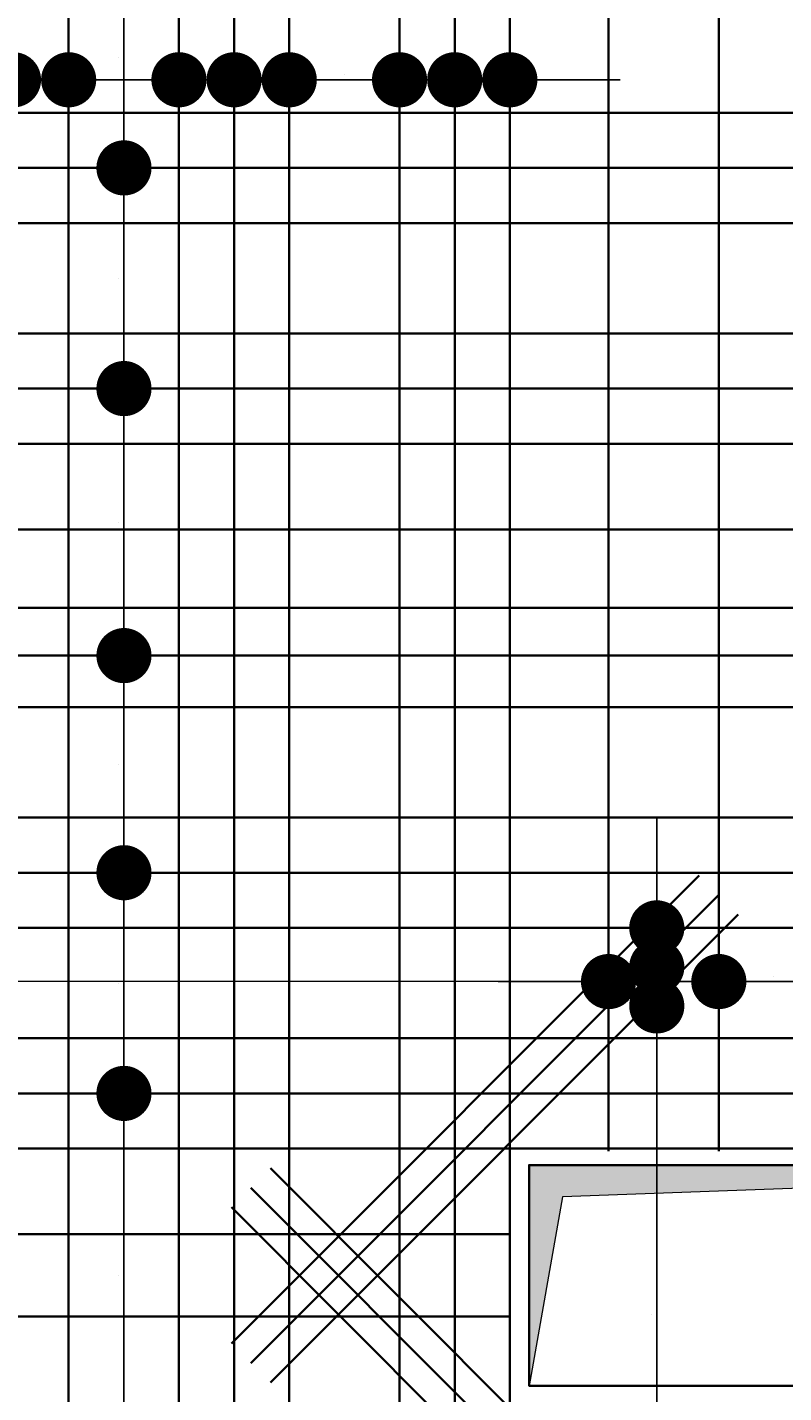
# Model space of a CAD drawing. Header units: millimetres. Extents: x 295948 to 312016, y 6878 to 18016.
# Tile 79 of 252: x 302393 to 302531, y 14424 to 14672. Entities that reach past the tile are written whole.
import ezdxf

# ---------------------------------------------------------------- set-up
doc = ezdxf.new("R2010")
doc.units = ezdxf.units.MM
for name, color, linetype, lineweight in [('konstrukcja', 3, 'Continuous', 35), ('konstrukcja wymiary', 1, 'Continuous', 13), ('zbrojenie płyty', 141, 'Continuous', 35)]:
    doc.layers.add(name, color=color, linetype=linetype, lineweight=lineweight)
doc.styles.add('KONSTRUKCJA', font='romand.shx', dxfattribs={"oblique": 10})
doc.styles.get("Standard").update_dxf_attribs({"font": 'romand.shx', "oblique": 10})
doc.dimstyles.new('150', dxfattribs={"dimtxt": 10, "dimasz": 7, "dimexe": 1.25, "dimexo": 0.625, "dimgap": 3, "dimtad": 1, "dimdec": 0, "dimrnd": 0.5, "dimtxsty": 'KONSTRUKCJA', "dimblk": 'ARCHTICK', "dimcen": 2.5, "dimadec": 0, "dimazin": 0, "dimtfac": 1, "dimtdec": 0, "dimtix": 1, "dimtmove": 0, "dimatfit": 3, "dimfxl": 4, "dimfxlon": 1, "dimarcsym": 0})
doc.dimstyles.new('kropki', dxfattribs={"dimtxt": 0.001, "dimasz": 10, "dimexe": 1.25, "dimexo": 0.625, "dimgap": 1, "dimtad": 1, "dimtxsty": 'Standard', "dimblk": 'DOT', "dimcen": 2.5, "dimadec": 0, "dimazin": 0, "dimtfac": 1, "dimtmove": 0, "dimatfit": 3, "dimfxl": 1, "dimfxlon": 1, "dimarcsym": 0})

# ---------------------------------------------------------------- blocks, each defined once
blk = doc.blocks.new('_ArchTick')
at = {"color": 0, "linetype": 'ByBlock', "lineweight": 13, "const_width": 0.15}
blk.add_lwpolyline([(-0.5, -0.5), (0.5, 0.5)], dxfattribs=at)
blk = doc.blocks.new('*D107')
at = {"layer": 'Defpoints', "color": 0, "transparency": 16777216}
for p in [(302484.44, 14841.47), (301796.44, 14592.3), (302484.44, 14465.3)]:
    blk.add_point(p, dxfattribs=at)
at = {"layer": 'konstrukcja wymiary', "color": 0, "lineweight": -2, "transparency": 16777216}
for p, q in [((301796.44, 14837.47), (301796.44, 14842.72)), ((301796.44, 14841.47), (302484.44, 14841.47)), ((302484.44, 14837.47), (302484.44, 14842.72))]:
    blk.add_line(p, q, dxfattribs=at)
at = {"layer": 'konstrukcja wymiary', "color": 0, "lineweight": -2, "transparency": 16777216, "xscale": 7, "yscale": 7, "zscale": 7, "rotation": 180}
blk.add_blockref('_ArchTick', (301796.44, 14841.47), dxfattribs=at)
at = {"layer": 'konstrukcja wymiary', "color": 0, "lineweight": -2, "transparency": 16777216, "xscale": 7, "yscale": 7, "zscale": 7}
blk.add_blockref('_ArchTick', (302484.44, 14841.47), dxfattribs=at)
at = {"layer": 'konstrukcja wymiary', "color": 0, "transparency": 16777216, "insert": (302140.44, 14849.47), "char_height": 10, "attachment_point": 5, "style": 'KONSTRUKCJA'}
blk.add_mtext('688', dxfattribs=at)
blk = doc.blocks.new('*D108')
at = {"layer": 'Defpoints', "color": 0, "transparency": 16777216}
for p in [(302648.44, 14841.47), (302484.44, 14465.3), (302648.44, 14465.3)]:
    blk.add_point(p, dxfattribs=at)
at = {"layer": 'konstrukcja wymiary', "color": 0, "lineweight": -2, "transparency": 16777216}
for p, q in [((302484.44, 14837.47), (302484.44, 14842.72)), ((302484.44, 14841.47), (302648.44, 14841.47)), ((302648.44, 14837.47), (302648.44, 14842.72))]:
    blk.add_line(p, q, dxfattribs=at)
at = {"layer": 'konstrukcja wymiary', "color": 0, "lineweight": -2, "transparency": 16777216, "xscale": 7, "yscale": 7, "zscale": 7, "rotation": 180}
blk.add_blockref('_ArchTick', (302484.44, 14841.47), dxfattribs=at)
at = {"layer": 'konstrukcja wymiary', "color": 0, "lineweight": -2, "transparency": 16777216, "xscale": 7, "yscale": 7, "zscale": 7}
blk.add_blockref('_ArchTick', (302648.44, 14841.47), dxfattribs=at)
at = {"layer": 'konstrukcja wymiary', "color": 0, "transparency": 16777216, "insert": (302566.44, 14849.47), "char_height": 10, "attachment_point": 5, "style": 'KONSTRUKCJA'}
blk.add_mtext('164', dxfattribs=at)
blk = doc.blocks.new('_Dot')
at = {"color": 0, "linetype": 'ByBlock', "lineweight": -2}
blk.add_line((-0.5, 0), (-1, 0), dxfattribs=at)
at = {"color": 0, "linetype": 'ByBlock', "const_width": 0.5}
blk.add_lwpolyline([(-0.25, 0, 1), (0.25, 0, 1)], format="xyb", close=True, dxfattribs=at)
blk = doc.blocks.new('*D198')
at = {"layer": 'Defpoints', "color": 0, "transparency": 16777216}
for p in [(302400.94, 14686.05), (302400.94, 14646.05), (302410.97, 14646.05)]:
    blk.add_point(p, dxfattribs=at)
at = {"layer": 'konstrukcja wymiary', "color": 0, "lineweight": -2, "transparency": 16777216}
for p, q in [((302409.97, 14686.05), (302412.22, 14686.05)), ((302410.97, 14676.05), (302410.97, 14656.05)), ((302409.97, 14646.05), (302412.22, 14646.05))]:
    blk.add_line(p, q, dxfattribs=at)
at = {"layer": 'konstrukcja wymiary', "color": 0, "lineweight": -2, "transparency": 16777216, "xscale": 10, "yscale": 10, "zscale": 10}
for p, rotation in [((302410.97, 14686.05), 90), ((302410.97, 14646.05), 270)]:
    blk.add_blockref('_Dot', p, dxfattribs=dict(at, rotation=rotation))
at = {"layer": 'konstrukcja wymiary', "color": 0, "transparency": 16777216, "insert": (302409.97, 14666.05), "char_height": 0.001, "attachment_point": 5, "rotation": 90}
blk.add_mtext('40', dxfattribs=at)
blk = doc.blocks.new('*D199')
at = {"layer": 'Defpoints', "color": 0, "transparency": 16777216}
for p in [(302400.94, 14646.05), (302400.94, 14606.05), (302410.97, 14606.05)]:
    blk.add_point(p, dxfattribs=at)
at = {"layer": 'konstrukcja wymiary', "color": 0, "lineweight": -2, "transparency": 16777216}
for p, q in [((302409.97, 14646.05), (302412.22, 14646.05)), ((302410.97, 14636.05), (302410.97, 14616.05)), ((302409.97, 14606.05), (302412.22, 14606.05))]:
    blk.add_line(p, q, dxfattribs=at)
at = {"layer": 'konstrukcja wymiary', "color": 0, "lineweight": -2, "transparency": 16777216, "xscale": 10, "yscale": 10, "zscale": 10}
for p, rotation in [((302410.97, 14646.05), 90), ((302410.97, 14606.05), 270)]:
    blk.add_blockref('_Dot', p, dxfattribs=dict(at, rotation=rotation))
at = {"layer": 'konstrukcja wymiary', "color": 0, "transparency": 16777216, "insert": (302409.97, 14626.05), "char_height": 0.001, "attachment_point": 5, "rotation": 90}
blk.add_mtext('40', dxfattribs=at)
blk = doc.blocks.new('*D200')
at = {"layer": 'Defpoints', "color": 0, "transparency": 16777216}
for p in [(302400.94, 14606.05), (302400.94, 14557.65), (302410.97, 14557.65)]:
    blk.add_point(p, dxfattribs=at)
at = {"layer": 'konstrukcja wymiary', "color": 0, "lineweight": -2, "transparency": 16777216}
for p, q in [((302409.97, 14606.05), (302412.22, 14606.05)), ((302410.97, 14596.05), (302410.97, 14567.65)), ((302409.97, 14557.65), (302412.22, 14557.65))]:
    blk.add_line(p, q, dxfattribs=at)
at = {"layer": 'konstrukcja wymiary', "color": 0, "lineweight": -2, "transparency": 16777216, "xscale": 10, "yscale": 10, "zscale": 10}
for p, rotation in [((302410.97, 14606.05), 90), ((302410.97, 14557.65), 270)]:
    blk.add_blockref('_Dot', p, dxfattribs=dict(at, rotation=rotation))
at = {"layer": 'konstrukcja wymiary', "color": 0, "transparency": 16777216, "insert": (302409.97, 14581.85), "char_height": 0.001, "attachment_point": 5, "rotation": 90}
blk.add_mtext('48,39', dxfattribs=at)
blk = doc.blocks.new('*D201')
at = {"layer": 'Defpoints', "color": 0, "transparency": 16777216}
for p in [(302400.94, 14557.65), (302400.94, 14518.3), (302410.97, 14518.3)]:
    blk.add_point(p, dxfattribs=at)
at = {"layer": 'konstrukcja wymiary', "color": 0, "lineweight": -2, "transparency": 16777216}
for p, q in [((302409.97, 14557.65), (302412.22, 14557.65)), ((302410.97, 14547.65), (302410.97, 14528.3)), ((302409.97, 14518.3), (302412.22, 14518.3))]:
    blk.add_line(p, q, dxfattribs=at)
at = {"layer": 'konstrukcja wymiary', "color": 0, "lineweight": -2, "transparency": 16777216, "xscale": 10, "yscale": 10, "zscale": 10}
for p, rotation in [((302410.97, 14557.65), 90), ((302410.97, 14518.3), 270)]:
    blk.add_blockref('_Dot', p, dxfattribs=dict(at, rotation=rotation))
at = {"layer": 'konstrukcja wymiary', "color": 0, "transparency": 16777216, "insert": (302409.97, 14537.98), "char_height": 0.001, "attachment_point": 5, "rotation": 90}
blk.add_mtext('39,35', dxfattribs=at)
blk = doc.blocks.new('*D202')
at = {"layer": 'Defpoints', "color": 0, "transparency": 16777216}
for p in [(302400.94, 14518.3), (302400.94, 14478.3), (302410.97, 14478.3)]:
    blk.add_point(p, dxfattribs=at)
at = {"layer": 'konstrukcja wymiary', "color": 0, "lineweight": -2, "transparency": 16777216}
for p, q in [((302409.97, 14518.3), (302412.22, 14518.3)), ((302410.97, 14508.3), (302410.97, 14488.3)), ((302409.97, 14478.3), (302412.22, 14478.3))]:
    blk.add_line(p, q, dxfattribs=at)
at = {"layer": 'konstrukcja wymiary', "color": 0, "lineweight": -2, "transparency": 16777216, "xscale": 10, "yscale": 10, "zscale": 10}
for p, rotation in [((302410.97, 14518.3), 90), ((302410.97, 14478.3), 270)]:
    blk.add_blockref('_Dot', p, dxfattribs=dict(at, rotation=rotation))
at = {"layer": 'konstrukcja wymiary', "color": 0, "transparency": 16777216, "insert": (302409.97, 14498.3), "char_height": 0.001, "attachment_point": 5, "rotation": 90}
blk.add_mtext('40', dxfattribs=at)
blk = doc.blocks.new('*D203')
at = {"layer": 'Defpoints', "color": 0, "transparency": 16777216}
for p in [(302400.94, 14478.3), (302400.94, 14412.3), (302410.97, 14412.3)]:
    blk.add_point(p, dxfattribs=at)
at = {"layer": 'konstrukcja wymiary', "color": 0, "lineweight": -2, "transparency": 16777216}
for p, q in [((302409.97, 14478.3), (302412.22, 14478.3)), ((302410.97, 14468.3), (302410.97, 14422.3)), ((302409.97, 14412.3), (302412.22, 14412.3))]:
    blk.add_line(p, q, dxfattribs=at)
at = {"layer": 'konstrukcja wymiary', "color": 0, "lineweight": -2, "transparency": 16777216, "xscale": 10, "yscale": 10, "zscale": 10}
for p, rotation in [((302410.97, 14478.3), 90), ((302410.97, 14412.3), 270)]:
    blk.add_blockref('_Dot', p, dxfattribs=dict(at, rotation=rotation))
at = {"layer": 'konstrukcja wymiary', "color": 0, "transparency": 16777216, "insert": (302409.97, 14445.3), "char_height": 0.001, "attachment_point": 5, "rotation": 90}
blk.add_mtext('66', dxfattribs=at)
blk = doc.blocks.new('*D301')
at = {"layer": 'Defpoints', "color": 0, "transparency": 16777216}
for p in [(302380.94, 14662.02), (302360.94, 14636.05), (302380.94, 14636.05)]:
    blk.add_point(p, dxfattribs=at)
at = {"layer": 'konstrukcja wymiary', "color": 0, "lineweight": -2, "transparency": 16777216}
for p, q in [((302360.94, 14661.02), (302360.94, 14663.27)), ((302380.94, 14661.02), (302380.94, 14663.27)), ((302350.94, 14662.02), (302340.94, 14662.02)), ((302360.94, 14662.02), (302380.94, 14662.02)), ((302390.94, 14662.02), (302400.94, 14662.02))]:
    blk.add_line(p, q, dxfattribs=at)
at = {"layer": 'konstrukcja wymiary', "color": 0, "lineweight": -2, "transparency": 16777216, "xscale": 10, "yscale": 10, "zscale": 10}
blk.add_blockref('_Dot', (302360.94, 14662.02), dxfattribs=at)
at = {"layer": 'konstrukcja wymiary', "color": 0, "lineweight": -2, "transparency": 16777216, "xscale": 10, "yscale": 10, "zscale": 10, "rotation": 180}
blk.add_blockref('_Dot', (302380.94, 14662.02), dxfattribs=at)
at = {"layer": 'konstrukcja wymiary', "color": 0, "transparency": 16777216, "insert": (302370.94, 14663.02), "char_height": 0.001, "attachment_point": 5}
blk.add_mtext('20', dxfattribs=at)
blk = doc.blocks.new('*D302')
at = {"layer": 'Defpoints', "color": 0, "transparency": 16777216}
for p in [(302390.94, 14662.02), (302380.94, 14636.05), (302390.94, 14636.05)]:
    blk.add_point(p, dxfattribs=at)
at = {"layer": 'konstrukcja wymiary', "color": 0, "lineweight": -2, "transparency": 16777216}
for p, q in [((302380.94, 14661.02), (302380.94, 14663.27)), ((302390.94, 14661.02), (302390.94, 14663.27)), ((302370.94, 14662.02), (302360.94, 14662.02)), ((302380.94, 14662.02), (302390.94, 14662.02)), ((302400.94, 14662.02), (302410.94, 14662.02))]:
    blk.add_line(p, q, dxfattribs=at)
at = {"layer": 'konstrukcja wymiary', "color": 0, "lineweight": -2, "transparency": 16777216, "xscale": 10, "yscale": 10, "zscale": 10}
blk.add_blockref('_Dot', (302380.94, 14662.02), dxfattribs=at)
at = {"layer": 'konstrukcja wymiary', "color": 0, "lineweight": -2, "transparency": 16777216, "xscale": 10, "yscale": 10, "zscale": 10, "rotation": 180}
blk.add_blockref('_Dot', (302390.94, 14662.02), dxfattribs=at)
at = {"layer": 'konstrukcja wymiary', "color": 0, "transparency": 16777216, "insert": (302385.94, 14663.02), "char_height": 0.001, "attachment_point": 5}
blk.add_mtext('10', dxfattribs=at)
blk = doc.blocks.new('*D303')
at = {"layer": 'Defpoints', "color": 0, "transparency": 16777216}
for p in [(302400.94, 14662.02), (302390.94, 14636.05), (302400.94, 14636.05)]:
    blk.add_point(p, dxfattribs=at)
at = {"layer": 'konstrukcja wymiary', "color": 0, "lineweight": -2, "transparency": 16777216}
for p, q in [((302390.94, 14661.02), (302390.94, 14663.27)), ((302400.94, 14661.02), (302400.94, 14663.27)), ((302380.94, 14662.02), (302370.94, 14662.02)), ((302390.94, 14662.02), (302400.94, 14662.02)), ((302410.94, 14662.02), (302420.94, 14662.02))]:
    blk.add_line(p, q, dxfattribs=at)
at = {"layer": 'konstrukcja wymiary', "color": 0, "lineweight": -2, "transparency": 16777216, "xscale": 10, "yscale": 10, "zscale": 10}
blk.add_blockref('_Dot', (302390.94, 14662.02), dxfattribs=at)
at = {"layer": 'konstrukcja wymiary', "color": 0, "lineweight": -2, "transparency": 16777216, "xscale": 10, "yscale": 10, "zscale": 10, "rotation": 180}
blk.add_blockref('_Dot', (302400.94, 14662.02), dxfattribs=at)
at = {"layer": 'konstrukcja wymiary', "color": 0, "transparency": 16777216, "insert": (302395.94, 14663.02), "char_height": 0.001, "attachment_point": 5}
blk.add_mtext('10', dxfattribs=at)
blk = doc.blocks.new('*D304')
at = {"layer": 'Defpoints', "color": 0, "transparency": 16777216}
for p in [(302430.94, 14662.02), (302400.94, 14636.05), (302430.94, 14636.05)]:
    blk.add_point(p, dxfattribs=at)
at = {"layer": 'konstrukcja wymiary', "color": 0, "lineweight": -2, "transparency": 16777216}
for p, q in [((302400.94, 14661.02), (302400.94, 14663.27)), ((302430.94, 14661.02), (302430.94, 14663.27)), ((302410.94, 14662.02), (302420.94, 14662.02))]:
    blk.add_line(p, q, dxfattribs=at)
at = {"layer": 'konstrukcja wymiary', "color": 0, "lineweight": -2, "transparency": 16777216, "xscale": 10, "yscale": 10, "zscale": 10, "rotation": 180}
blk.add_blockref('_Dot', (302400.94, 14662.02), dxfattribs=at)
at = {"layer": 'konstrukcja wymiary', "color": 0, "lineweight": -2, "transparency": 16777216, "xscale": 10, "yscale": 10, "zscale": 10}
blk.add_blockref('_Dot', (302430.94, 14662.02), dxfattribs=at)
at = {"layer": 'konstrukcja wymiary', "color": 0, "transparency": 16777216, "insert": (302415.94, 14663.02), "char_height": 0.001, "attachment_point": 5}
blk.add_mtext('30', dxfattribs=at)
blk = doc.blocks.new('*D305')
at = {"layer": 'Defpoints', "color": 0, "transparency": 16777216}
for p in [(302420.94, 14662.02), (302420.94, 14636.05), (302430.94, 14636.05)]:
    blk.add_point(p, dxfattribs=at)
at = {"layer": 'konstrukcja wymiary', "color": 0, "lineweight": -2, "transparency": 16777216}
for p, q in [((302420.94, 14661.02), (302420.94, 14663.27)), ((302430.94, 14661.02), (302430.94, 14663.27)), ((302410.94, 14662.02), (302400.94, 14662.02)), ((302430.94, 14662.02), (302420.94, 14662.02)), ((302440.94, 14662.02), (302450.94, 14662.02))]:
    blk.add_line(p, q, dxfattribs=at)
at = {"layer": 'konstrukcja wymiary', "color": 0, "lineweight": -2, "transparency": 16777216, "xscale": 10, "yscale": 10, "zscale": 10}
blk.add_blockref('_Dot', (302420.94, 14662.02), dxfattribs=at)
at = {"layer": 'konstrukcja wymiary', "color": 0, "lineweight": -2, "transparency": 16777216, "xscale": 10, "yscale": 10, "zscale": 10, "rotation": 180}
blk.add_blockref('_Dot', (302430.94, 14662.02), dxfattribs=at)
at = {"layer": 'konstrukcja wymiary', "color": 0, "transparency": 16777216, "insert": (302425.94, 14663.02), "char_height": 0.001, "attachment_point": 5}
blk.add_mtext('10', dxfattribs=at)
blk = doc.blocks.new('*D306')
at = {"layer": 'Defpoints', "color": 0, "transparency": 16777216}
for p in [(302440.94, 14662.02), (302420.94, 14636.05), (302440.94, 14636.05)]:
    blk.add_point(p, dxfattribs=at)
at = {"layer": 'konstrukcja wymiary', "color": 0, "lineweight": -2, "transparency": 16777216}
for p, q in [((302420.94, 14661.02), (302420.94, 14663.27)), ((302440.94, 14661.02), (302440.94, 14663.27)), ((302410.94, 14662.02), (302400.94, 14662.02)), ((302420.94, 14662.02), (302440.94, 14662.02)), ((302450.94, 14662.02), (302460.94, 14662.02))]:
    blk.add_line(p, q, dxfattribs=at)
at = {"layer": 'konstrukcja wymiary', "color": 0, "lineweight": -2, "transparency": 16777216, "xscale": 10, "yscale": 10, "zscale": 10}
blk.add_blockref('_Dot', (302420.94, 14662.02), dxfattribs=at)
at = {"layer": 'konstrukcja wymiary', "color": 0, "lineweight": -2, "transparency": 16777216, "xscale": 10, "yscale": 10, "zscale": 10, "rotation": 180}
blk.add_blockref('_Dot', (302440.94, 14662.02), dxfattribs=at)
at = {"layer": 'konstrukcja wymiary', "color": 0, "transparency": 16777216, "insert": (302430.94, 14663.02), "char_height": 0.001, "attachment_point": 5}
blk.add_mtext('20', dxfattribs=at)
blk = doc.blocks.new('*D307')
at = {"layer": 'Defpoints', "color": 0, "transparency": 16777216}
for p in [(302460.94, 14662.02), (302440.94, 14636.05), (302460.94, 14636.05)]:
    blk.add_point(p, dxfattribs=at)
at = {"layer": 'konstrukcja wymiary', "color": 0, "lineweight": -2, "transparency": 16777216}
for p, q in [((302440.94, 14661.02), (302440.94, 14663.27)), ((302460.94, 14661.02), (302460.94, 14663.27)), ((302430.94, 14662.02), (302420.94, 14662.02)), ((302440.94, 14662.02), (302460.94, 14662.02)), ((302470.94, 14662.02), (302480.94, 14662.02))]:
    blk.add_line(p, q, dxfattribs=at)
at = {"layer": 'konstrukcja wymiary', "color": 0, "lineweight": -2, "transparency": 16777216, "xscale": 10, "yscale": 10, "zscale": 10}
blk.add_blockref('_Dot', (302440.94, 14662.02), dxfattribs=at)
at = {"layer": 'konstrukcja wymiary', "color": 0, "lineweight": -2, "transparency": 16777216, "xscale": 10, "yscale": 10, "zscale": 10, "rotation": 180}
blk.add_blockref('_Dot', (302460.94, 14662.02), dxfattribs=at)
at = {"layer": 'konstrukcja wymiary', "color": 0, "transparency": 16777216, "insert": (302450.94, 14663.02), "char_height": 0.001, "attachment_point": 5}
blk.add_mtext('20', dxfattribs=at)
blk = doc.blocks.new('*D308')
at = {"layer": 'Defpoints', "color": 0, "transparency": 16777216}
for p in [(302470.94, 14662.02), (302460.94, 14636.05), (302470.94, 14636.05)]:
    blk.add_point(p, dxfattribs=at)
at = {"layer": 'konstrukcja wymiary', "color": 0, "lineweight": -2, "transparency": 16777216}
for p, q in [((302460.94, 14661.02), (302460.94, 14663.27)), ((302470.94, 14661.02), (302470.94, 14663.27)), ((302450.94, 14662.02), (302440.94, 14662.02)), ((302460.94, 14662.02), (302470.94, 14662.02)), ((302480.94, 14662.02), (302490.94, 14662.02))]:
    blk.add_line(p, q, dxfattribs=at)
at = {"layer": 'konstrukcja wymiary', "color": 0, "lineweight": -2, "transparency": 16777216, "xscale": 10, "yscale": 10, "zscale": 10}
blk.add_blockref('_Dot', (302460.94, 14662.02), dxfattribs=at)
at = {"layer": 'konstrukcja wymiary', "color": 0, "lineweight": -2, "transparency": 16777216, "xscale": 10, "yscale": 10, "zscale": 10, "rotation": 180}
blk.add_blockref('_Dot', (302470.94, 14662.02), dxfattribs=at)
at = {"layer": 'konstrukcja wymiary', "color": 0, "transparency": 16777216, "insert": (302465.94, 14663.02), "char_height": 0.001, "attachment_point": 5}
blk.add_mtext('10', dxfattribs=at)
blk = doc.blocks.new('*D309')
at = {"layer": 'Defpoints', "color": 0, "transparency": 16777216}
for p in [(302480.94, 14662.02), (302470.94, 14636.05), (302480.94, 14636.05)]:
    blk.add_point(p, dxfattribs=at)
at = {"layer": 'konstrukcja wymiary', "color": 0, "lineweight": -2, "transparency": 16777216}
for p, q in [((302470.94, 14661.02), (302470.94, 14663.27)), ((302480.94, 14661.02), (302480.94, 14663.27)), ((302460.94, 14662.02), (302450.94, 14662.02)), ((302470.94, 14662.02), (302480.94, 14662.02)), ((302490.94, 14662.02), (302500.94, 14662.02))]:
    blk.add_line(p, q, dxfattribs=at)
at = {"layer": 'konstrukcja wymiary', "color": 0, "lineweight": -2, "transparency": 16777216, "xscale": 10, "yscale": 10, "zscale": 10}
blk.add_blockref('_Dot', (302470.94, 14662.02), dxfattribs=at)
at = {"layer": 'konstrukcja wymiary', "color": 0, "lineweight": -2, "transparency": 16777216, "xscale": 10, "yscale": 10, "zscale": 10, "rotation": 180}
blk.add_blockref('_Dot', (302480.94, 14662.02), dxfattribs=at)
at = {"layer": 'konstrukcja wymiary', "color": 0, "transparency": 16777216, "insert": (302475.94, 14663.02), "char_height": 0.001, "attachment_point": 5}
blk.add_mtext('10', dxfattribs=at)
blk = doc.blocks.new('*D1540')
at = {"layer": 'Defpoints', "color": 0, "transparency": 16777216}
for p in [(302498.83, 14508.3), (302518.83, 14508.3), (302518.83, 14498.57)]:
    blk.add_point(p, dxfattribs=at)
at = {"layer": 'konstrukcja wymiary', "color": 0, "lineweight": -2, "transparency": 16777216}
for p, q in [((302488.83, 14498.57), (302478.83, 14498.57)), ((302498.83, 14499.57), (302498.83, 14497.32)), ((302498.83, 14498.57), (302518.83, 14498.57)), ((302518.83, 14499.57), (302518.83, 14497.32)), ((302528.83, 14498.57), (302538.83, 14498.57))]:
    blk.add_line(p, q, dxfattribs=at)
at = {"layer": 'konstrukcja wymiary', "color": 0, "lineweight": -2, "transparency": 16777216, "xscale": 10, "yscale": 10, "zscale": 10}
blk.add_blockref('_Dot', (302498.83, 14498.57), dxfattribs=at)
at = {"layer": 'konstrukcja wymiary', "color": 0, "lineweight": -2, "transparency": 16777216, "xscale": 10, "yscale": 10, "zscale": 10, "rotation": 180}
blk.add_blockref('_Dot', (302518.83, 14498.57), dxfattribs=at)
at = {"layer": 'konstrukcja wymiary', "color": 0, "transparency": 16777216, "insert": (302508.83, 14499.57), "char_height": 0.001, "attachment_point": 5}
blk.add_mtext('20', dxfattribs=at)
blk = doc.blocks.new('*D1541')
at = {"layer": 'Defpoints', "color": 0, "transparency": 16777216}
for p in [(302518.83, 14508.3), (302538.83, 14508.3), (302538.83, 14498.57)]:
    blk.add_point(p, dxfattribs=at)
at = {"layer": 'konstrukcja wymiary', "color": 0, "lineweight": -2, "transparency": 16777216}
for p, q in [((302508.83, 14498.57), (302498.83, 14498.57)), ((302518.83, 14499.57), (302518.83, 14497.32)), ((302518.83, 14498.57), (302538.83, 14498.57)), ((302538.83, 14499.57), (302538.83, 14497.32)), ((302548.83, 14498.57), (302558.83, 14498.57))]:
    blk.add_line(p, q, dxfattribs=at)
at = {"layer": 'konstrukcja wymiary', "color": 0, "lineweight": -2, "transparency": 16777216, "xscale": 10, "yscale": 10, "zscale": 10}
blk.add_blockref('_Dot', (302518.83, 14498.57), dxfattribs=at)
at = {"layer": 'konstrukcja wymiary', "color": 0, "lineweight": -2, "transparency": 16777216, "xscale": 10, "yscale": 10, "zscale": 10, "rotation": 180}
blk.add_blockref('_Dot', (302538.83, 14498.57), dxfattribs=at)
at = {"layer": 'konstrukcja wymiary', "color": 0, "transparency": 16777216, "insert": (302528.83, 14499.57), "char_height": 0.001, "attachment_point": 5}
blk.add_mtext('20', dxfattribs=at)
blk = doc.blocks.new('*D1542')
at = {"layer": 'Defpoints', "color": 0, "transparency": 16777216}
for p in [(302538.83, 14508.3), (302558.83, 14508.3), (302558.83, 14498.57)]:
    blk.add_point(p, dxfattribs=at)
at = {"layer": 'konstrukcja wymiary', "color": 0, "lineweight": -2, "transparency": 16777216}
for p, q in [((302528.83, 14498.57), (302518.83, 14498.57)), ((302538.83, 14499.57), (302538.83, 14497.32)), ((302538.83, 14498.57), (302558.83, 14498.57)), ((302558.83, 14499.57), (302558.83, 14497.32)), ((302568.83, 14498.57), (302578.83, 14498.57))]:
    blk.add_line(p, q, dxfattribs=at)
at = {"layer": 'konstrukcja wymiary', "color": 0, "lineweight": -2, "transparency": 16777216, "xscale": 10, "yscale": 10, "zscale": 10}
blk.add_blockref('_Dot', (302538.83, 14498.57), dxfattribs=at)
at = {"layer": 'konstrukcja wymiary', "color": 0, "lineweight": -2, "transparency": 16777216, "xscale": 10, "yscale": 10, "zscale": 10, "rotation": 180}
blk.add_blockref('_Dot', (302558.83, 14498.57), dxfattribs=at)
at = {"layer": 'konstrukcja wymiary', "color": 0, "transparency": 16777216, "insert": (302548.83, 14499.57), "char_height": 0.001, "attachment_point": 5}
blk.add_mtext('20', dxfattribs=at)
blk = doc.blocks.new('*D1758')
at = {"layer": 'Defpoints', "color": 0, "transparency": 16777216}
for p in [(302507.58, 14508.3), (302507.58, 14501.23), (302507.58, 14501.23)]:
    blk.add_point(p, dxfattribs=at)
at = {"layer": 'konstrukcja wymiary', "color": 0, "lineweight": -2, "transparency": 16777216}
for p, q in [((302507.58, 14518.3), (302507.58, 14528.3)), ((302507.58, 14508.3), (302508.83, 14508.3)), ((302507.58, 14508.3), (302507.58, 14501.23)), ((302507.58, 14501.23), (302508.83, 14501.23)), ((302507.58, 14491.23), (302507.58, 14481.23))]:
    blk.add_line(p, q, dxfattribs=at)
at = {"layer": 'konstrukcja wymiary', "color": 0, "lineweight": -2, "transparency": 16777216, "xscale": 10, "yscale": 10, "zscale": 10}
for p, rotation in [((302507.58, 14508.3), 270), ((302507.58, 14501.23), 90)]:
    blk.add_blockref('_Dot', p, dxfattribs=dict(at, rotation=rotation))
at = {"layer": 'konstrukcja wymiary', "color": 0, "transparency": 16777216, "insert": (302506.58, 14504.77), "char_height": 0.001, "attachment_point": 5, "rotation": 90}
blk.add_mtext('7,07', dxfattribs=at)
blk = doc.blocks.new('*D1756')
at = {"layer": 'Defpoints', "color": 0, "transparency": 16777216}
for p in [(302507.58, 14501.23), (302507.58, 14494.16), (302507.58, 14494.16)]:
    blk.add_point(p, dxfattribs=at)
at = {"layer": 'konstrukcja wymiary', "color": 0, "lineweight": -2, "transparency": 16777216}
for p, q in [((302507.58, 14511.23), (302507.58, 14521.23)), ((302507.58, 14501.23), (302508.83, 14501.23)), ((302507.58, 14501.23), (302507.58, 14494.16)), ((302507.58, 14494.16), (302508.83, 14494.16)), ((302507.58, 14484.16), (302507.58, 14474.16))]:
    blk.add_line(p, q, dxfattribs=at)
at = {"layer": 'konstrukcja wymiary', "color": 0, "lineweight": -2, "transparency": 16777216, "xscale": 10, "yscale": 10, "zscale": 10}
for p, rotation in [((302507.58, 14501.23), 270), ((302507.58, 14494.16), 90)]:
    blk.add_blockref('_Dot', p, dxfattribs=dict(at, rotation=rotation))
at = {"layer": 'konstrukcja wymiary', "color": 0, "transparency": 16777216, "insert": (302506.58, 14497.7), "char_height": 0.001, "attachment_point": 5, "rotation": 90}
blk.add_mtext('7,07', dxfattribs=at)
blk = doc.blocks.new('*D1759')
at = {"layer": 'Defpoints', "color": 0, "transparency": 16777216}
for p in [(302507.58, 14494.16), (302507.58, 14382.3), (302507.58, 14382.3)]:
    blk.add_point(p, dxfattribs=at)
at = {"layer": 'konstrukcja wymiary', "color": 0, "lineweight": -2, "transparency": 16777216}
for p, q in [((302507.58, 14494.16), (302508.83, 14494.16)), ((302507.58, 14484.16), (302507.58, 14392.3)), ((302507.58, 14382.3), (302508.83, 14382.3))]:
    blk.add_line(p, q, dxfattribs=at)
at = {"layer": 'konstrukcja wymiary', "color": 0, "lineweight": -2, "transparency": 16777216, "xscale": 10, "yscale": 10, "zscale": 10}
for p, rotation in [((302507.58, 14494.16), 90), ((302507.58, 14382.3), 270)]:
    blk.add_blockref('_Dot', p, dxfattribs=dict(at, rotation=rotation))
at = {"layer": 'konstrukcja wymiary', "color": 0, "transparency": 16777216, "insert": (302506.58, 14438.23), "char_height": 0.001, "attachment_point": 5, "rotation": 90}
blk.add_mtext('111,86', dxfattribs=at)

msp = doc.modelspace()

# ---------------------------------------------------------------- hatches: boundary and pattern name
at = {"layer": 'konstrukcja wymiary'}
h = msp.add_hatch(color=256, dxfattribs=at)
h.dxf.hatch_style = 1
h.paths.add_polyline_path([(302490.508, 14459.537), (302484.44, 14425.305), (302484.44, 14465.305), (302648.44, 14465.305)])

# ---------------------------------------------------------------- linework, layer by layer
at = {"layer": 'konstrukcja'}
msp.add_lwpolyline([(302648.44, 14425.305), (302484.44, 14425.305), (302484.44, 14465.305), (302648.44, 14465.305)], close=True, dxfattribs=at)
at = {"layer": 'konstrukcja wymiary'}
msp.add_line((302508.826, 14498.572), (301719.915, 14498.572), dxfattribs=at)
msp.add_lwpolyline([(302490.508, 14459.537), (302484.44, 14425.305), (302484.44, 14465.305), (302648.44, 14465.305)], close=True, dxfattribs=at)
at = {"layer": 'zbrojenie płyty'}
for p, q in [((302400.94, 14126.805), (302400.94, 14780.805)), ((302420.94, 14126.805), (302420.94, 14780.805)), ((302430.94, 14126.805), (302430.94, 14780.805)), ((302440.94, 14126.805), (302440.94, 14780.805)), ((302460.94, 14126.805), (302460.94, 14780.805)), ((302470.94, 14126.805), (302470.94, 14780.805)), ((302480.94, 14126.805), (302480.94, 14780.805)), ((302498.864, 14780.805), (302498.823, 14467.805)), ((302518.864, 14780.805), (302518.823, 14467.805)), ((302669.94, 14656.045), (301510.94, 14656.045)), ((302669.94, 14646.045), (302030.94, 14646.045)), ((302669.94, 14636.045), (301510.94, 14636.045)), ((302669.94, 14616.045), (301510.94, 14616.045)), ((302669.94, 14606.045), (302030.94, 14606.045)), ((302669.94, 14596.045), (301510.94, 14596.045)), ((302669.94, 14580.533), (302030.94, 14580.533)), ((302669.94, 14566.305), (301798.94, 14566.305)), ((302669.94, 14557.653), (302030.94, 14557.653)), ((302669.94, 14548.305), (301798.94, 14548.305)), ((302669.94, 14528.305), (301798.94, 14528.305)), ((302669.94, 14518.305), (302030.94, 14518.305)), ((302515.295, 14517.802), (302430.442, 14432.95)), ((302518.831, 14514.267), (302433.978, 14429.414)), ((302522.366, 14510.731), (302437.513, 14425.879)), ((302669.94, 14508.305), (301798.94, 14508.305)), ((302669.94, 14488.305), (301798.94, 14488.305)), ((302669.94, 14478.305), (302030.94, 14478.305)), ((302669.94, 14468.305), (301798.94, 14468.305)), ((302522.366, 14379.879), (302437.513, 14464.731)), ((302518.831, 14376.343), (302433.978, 14461.196)), ((302515.295, 14372.807), (302430.442, 14457.66)), ((302481.045, 14452.761), (301798.94, 14452.761)), ((302481.045, 14437.849), (301798.94, 14437.849))]:
    msp.add_line(p, q, dxfattribs=at)

# ---------------------------------------------------------------- dimensions: what is measured, and where the dimension line sits
at = {"layer": 'konstrukcja wymiary'}
for base, p1, p2, dimstyle, picture, middle in [((302484.44, 14841.472), (301796.44, 14592.305), (302484.44, 14465.305), '150', '*D107', (302140.44, 14849.472)), ((302648.44, 14841.472), (302484.44, 14465.305), (302648.44, 14465.305), '150', '*D108', (302566.44, 14849.472)), ((302380.94, 14662.015), (302360.94, 14636.045), (302380.94, 14636.045), 'kropki', '*D301', (302370.94, 14663.016)), ((302390.94, 14662.015), (302380.94, 14636.045), (302390.94, 14636.045), 'kropki', '*D302', (302385.94, 14663.016)), ((302400.94, 14662.015), (302390.94, 14636.045), (302400.94, 14636.045), 'kropki', '*D303', (302395.94, 14663.016)), ((302430.94, 14662.015), (302400.94, 14636.045), (302430.94, 14636.045), 'kropki', '*D304', (302415.94, 14663.016)), ((302420.94, 14662.015), (302430.94, 14636.045), (302420.94, 14636.045), 'kropki', '*D305', (302425.94, 14663.016)), ((302440.94, 14662.015), (302420.94, 14636.045), (302440.94, 14636.045), 'kropki', '*D306', (302430.94, 14663.016)), ((302460.94, 14662.015), (302440.94, 14636.045), (302460.94, 14636.045), 'kropki', '*D307', (302450.94, 14663.016)), ((302470.94, 14662.015), (302460.94, 14636.045), (302470.94, 14636.045), 'kropki', '*D308', (302465.94, 14663.016)), ((302480.94, 14662.015), (302470.94, 14636.045), (302480.94, 14636.045), 'kropki', '*D309', (302475.94, 14663.016)), ((302538.826, 14498.572), (302518.826, 14508.305), (302538.826, 14508.305), 'kropki', '*D1541', (302528.826, 14499.573)), ((302558.826, 14498.572), (302538.826, 14508.305), (302558.826, 14508.305), 'kropki', '*D1542', (302548.826, 14499.573))]:
    dim = msp.add_linear_dim(base=base, p1=p1, p2=p2, dimstyle=dimstyle, override={"dimtmove": 1}, dxfattribs=at)
    dim.commit()
    dim.dimension.update_dxf_attribs({"geometry": picture, "text_midpoint": middle})
for base, p1, p2, picture, middle in [((302410.974, 14646.045), (302400.94, 14686.045), (302400.94, 14646.045), '*D198', (302409.974, 14666.045)), ((302410.974, 14606.045), (302400.94, 14646.045), (302400.94, 14606.045), '*D199', (302409.974, 14626.045)), ((302410.974, 14557.653), (302400.94, 14606.045), (302400.94, 14557.653), '*D200', (302409.973, 14581.849)), ((302410.974, 14518.305), (302400.94, 14557.653), (302400.94, 14518.305), '*D201', (302409.973, 14537.979)), ((302507.582, 14501.234), (302507.582, 14508.305), (302507.582, 14501.234), '*D1758', (302506.581, 14504.769)), ((302410.974, 14478.305), (302400.94, 14518.305), (302400.94, 14478.305), '*D202', (302409.974, 14498.305)), ((302507.582, 14494.163), (302507.582, 14501.234), (302507.582, 14494.163), '*D1756', (302506.581, 14497.698)), ((302507.582, 14382.305), (302507.582, 14494.163), (302507.582, 14382.305), '*D1759', (302506.581, 14438.234)), ((302410.974, 14412.305), (302400.94, 14478.305), (302400.94, 14412.305), '*D203', (302409.974, 14445.305))]:
    dim = msp.add_linear_dim(base=base, p1=p1, p2=p2, angle=90, dimstyle='kropki', override={"dimtmove": 1}, dxfattribs=at)
    dim.commit()
    dim.dimension.update_dxf_attribs({"geometry": picture, "text_midpoint": middle})
dim = msp.add_linear_dim(base=(302518.826, 14498.572), p1=(302498.826, 14508.305), p2=(302518.826, 14508.305), dimstyle='kropki', dxfattribs=at)
dim.commit()
dim.dimension.update_dxf_attribs({"geometry": '*D1540', "text_midpoint": (302508.826, 14499.573)})

doc.saveas('drawing.dxf')
